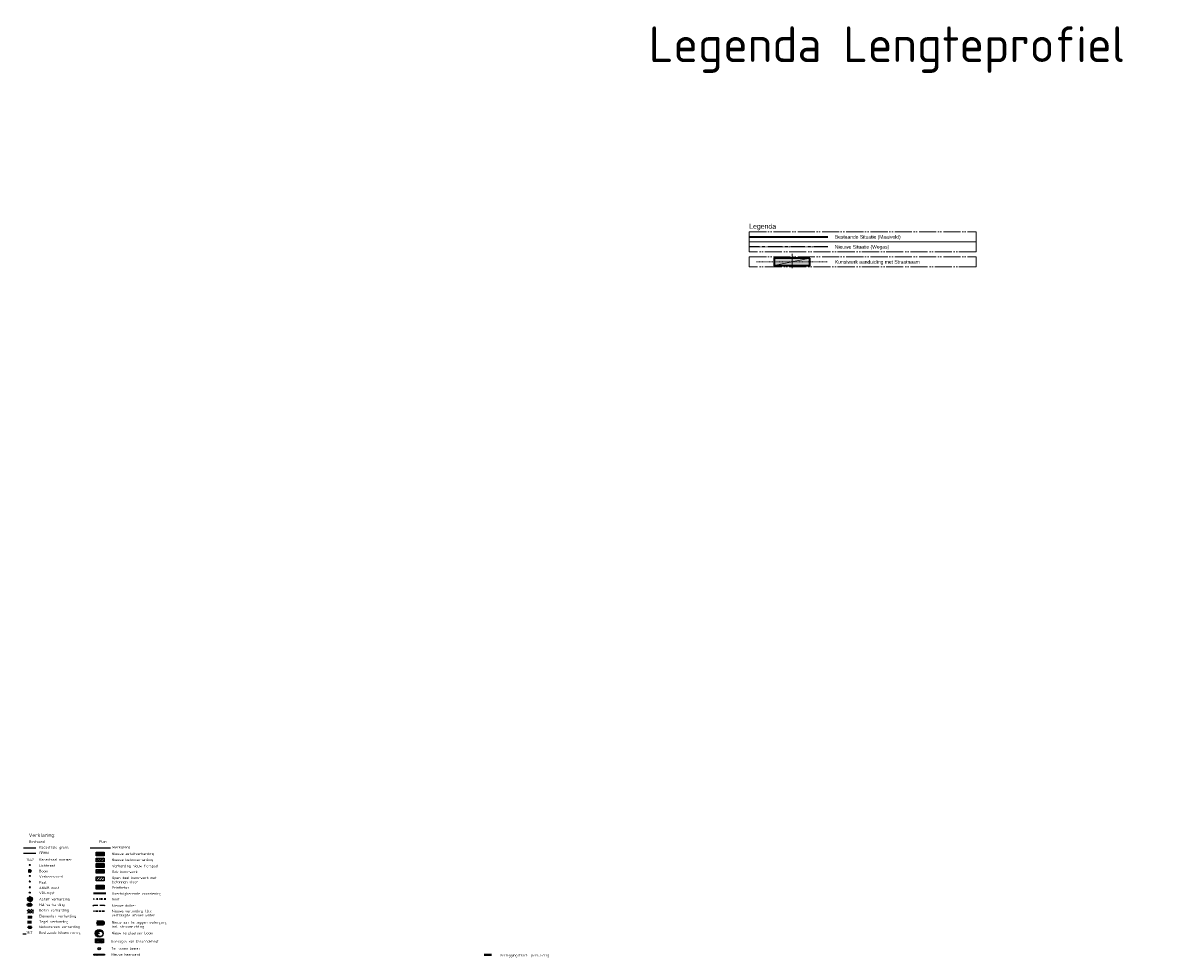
# Model space of a CAD drawing. Extents: x 100296 to 107772, y 404875 to 408930.
# Tile 95 of 97: x 105318 to 106113, y 408276 to 408930. Entities that reach past the tile are written whole.
import ezdxf
from ezdxf.enums import TextEntityAlignment as Align

# ---------------------------------------------------------------- set-up
doc = ezdxf.new("R2010")
doc.units = 0
for name, pattern in [('50kanaal', [1, 0.5, -0.5]), ('AM-AS', [16, 10, -2, 2, -2]), ('B0402', [9.375, 6.25, -3.125]), ('B0703', [4.6875, 3.125, -1.5625]), ('DIVIDE', [1.25, 0.5, -0.25, 0, -0.25, 0, -0.25]), ('HIDDEN', [2, 1, -1]), ('rtwphantom50', [17, 12, -1.5, 0.25, -1.5, 0.25, -1.5])]:
    doc.linetypes.add(name, pattern=pattern)
for name, color, linetype, lineweight in [('b-we-gw-maaiveld-gd', 93, 'Continuous', 18), ('gr-nw-f2dl400_80', 1, 'f2dl40080', 35), ('n-we-am-as-g', 10, 'AM-AS', 18), ('n-we-am-as-gd', 10, 'AM-AS', 25), ('n-we-gr-boom_groep-g', 92, 'ENV-L13', 35), ('n-we-gw-grondwerk_watergang-g', 170, 'Continuous', 35), ('n-we-kw-kunstwerk-a', 253, 'Continuous', 18), ('n-we-kw-kunstwerk-g', 170, 'Continuous', 35), ('to-xx-t25_2000', 7, 'Continuous', 25), ('wh-nw-goot', 4, 'DIVIDE', 35), ('x-xx-al-legenda-t70', 210, 'Continuous', 70), ('x-xx-al-tekenblad-t50-', 4, 'Continuous', 50), ('x-xx-al-tekenblad_verklaring-g', 7, 'Continuous', 18), ('x-xx-al-tekenblad_verklaring-t25', 7, 'Continuous', 25)]:
    doc.layers.add(name, color=color, linetype=linetype, lineweight=lineweight)
for name, color, linetype in [('n-xx-gw-waterlijn-gd', 161, 'Continuous'), ('TDNA----_keerwand', 254, 'Continuous'), ('TDNA----_main_road_asphalt', 251, 'Continuous'), ('TDNA----_nw boom', 94, 'Continuous'), ('TDNA----_nw fietspad', 254, 'Continuous'), ('TDNA----_stroomrichting', 160, 'Continuous'), ('TDNA3100_beton', 251, 'Continuous'), ('TDNA3100_printbeton', 8, 'Continuous'), ('TDNA6100_legenda', 1, 'Continuous'), ('TDNL----_bossages', 71, 'Continuous'), ('TDNL----_keerwand', 1, 'Continuous'), ('TDNL----_nw boom', 84, 'Continuous'), ('TDNL----_plangrens', 4, 'ENV-L14'), ('TDNL----_rooien', 10, 'Continuous'), ('TDNL----_stroomrichting', 170, 'Continuous'), ('TDNL----_verlegging k&', 252, 'B0402'), ('TDNL5200_duikers', 2, 'B0703'), ('TDNL6100_legenda', 7, 'Continuous'), ('TDNT6100_legenda', 3, 'Continuous')]:
    doc.layers.add(name, color=color, linetype=linetype)
doc.layers.add('x-xx-al-hulplijn-g', color=50, linetype='Continuous', lineweight=35, plot=False)
doc.styles.add('ENV-P', font='ISOCP.SHX')
doc.styles.add('NLCS-ISO-M1000-T70', font='NLCS-ISO.ttf', dxfattribs={"height": 7})
doc.styles.add('rtw_iso', font='iso-rtw.shx')
doc.linetypes.add('ENV-L13', pattern='A,12.5,-1.25,[144,env-shp.shx,S=0.125,R=0,X=0,Y=0],-1.25', length=15)
doc.linetypes.add('ENV-L14', pattern='A,12.5,-1.25,[144,env-shp.shx,S=0.125,R=0,X=0,Y=0.75],-1.25', length=15)
doc.linetypes.add('f2dl40080', pattern='A,2,-1,[168,RTW.shx,S=0.5,R=0,X=0,Y=0],-1', length=4)
pattern_1 = [(45, (0, 0), (-0.8838834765, 0.8838834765), []), (135, (0, 0), (-0.8838834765, -0.8838834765), [])]

# ---------------------------------------------------------------- blocks, each defined once
blk = doc.blocks.new('Verklaring_lijn_2000')
at = {"layer": 'x-xx-al-hulplijn-g', "linetype": 'rtwphantom50', "lineweight": 0, "ltscale": 2}
blk.add_lwpolyline([(0, 0), (317.8, 0), (317.8, -14), (0, -14)], close=True, dxfattribs=at)
at = {"layer": 'x-xx-al-hulplijn-g', "linetype": '50kanaal', "lineweight": 0, "ltscale": 2}
blk.add_lwpolyline([(10, -7), (110, -7)], dxfattribs=at)
at = {"layer": 'x-xx-al-tekenblad_verklaring-t25', "style": 'rtw_iso'}
blk.add_attdef('OMSCHRIJVING_VAN_DE_LIJN', text='', height=5, dxfattribs=at).set_placement((120, -7), align=Align.MIDDLE_LEFT)
blk = doc.blocks.new('nw boom')
at = {"layer": 'TDNA----_nw boom'}
h = blk.add_hatch(dxfattribs=at)
h.set_pattern_fill('ENV-A59', color=254, scale=0.1)
h.set_pattern_definition([(0, (0, 0), (0.05, 0.1), [0, -0.1])])
h.paths.add_polyline_path([(2.8, -0.32, -0.056269), (2.75, -0.75, 0.071071), (2.86, 0.01, 1), (-2.6, 0.01, 0.750383), (2.43, -1.45, -0.727591), (-1.07, -0.32, -1)])
at = {"layer": 'TDNL----_nw boom'}
for centre, radius in [((0.13, 0.01), 2.73), ((0.87, -0.32), 1.93), ((0, 0), 0.301)]:
    blk.add_circle(centre, radius, dxfattribs=at)
blk = doc.blocks.new('051bm002')
at = {"layer": 'TDNL----_rooien', "const_width": 0.15, "flags": 128}
for points in [[(-1.125, -1.125), (1.125, 1.125)], [(-1.125, 1.125), (1.125, -1.125)]]:
    blk.add_lwpolyline(points, dxfattribs=at)
at = {"layer": 'TDNL----_rooien'}
for radius in [0.853, 0.703]:
    blk.add_circle((0, 0), radius, dxfattribs=at)
blk = doc.blocks.new('stroomrichting')
at = {"layer": 'TDNA----_stroomrichting'}
h = blk.add_hatch(color=256, dxfattribs=at)
h.dxf.hatch_style = 1
h.paths.add_polyline_path([(-4.8, 1.7), (0, 0), (-4.8, -1.7)])
at = {"layer": 'TDNL----_stroomrichting'}
blk.add_lwpolyline([(-4.8, 1.7), (0, 0), (0, 0), (-4.8, -1.7)], close=True, dxfattribs=at)

msp = doc.modelspace()

# ---------------------------------------------------------------- hatches: boundary and pattern name
at = {"layer": 'n-we-kw-kunstwerk-a'}
h = msp.add_hatch(color=256, dxfattribs=at)
h.dxf.hatch_style = 1
h.paths.add_polyline_path([(105844.779, 408765.137), (105844.779, 408760.137), (105869.779, 408760.137), (105869.779, 408765.137)])
h = msp.add_hatch(dxfattribs=at)
h.set_pattern_fill('ENV-A01', color=256)
h.set_pattern_definition([(60, (0, -4.0224), (-0.8660254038, 0.5), []), (120, (0, -4.0224), (-0.8660254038, -0.5), [])])
h.paths.add_polyline_path([(105375.361, 408334.393), (105375.361, 408337.067), (105369.83, 408337.067), (105369.83, 408334.393)])
h = msp.add_hatch(dxfattribs=at)
h.set_pattern_fill('ANSI31', color=256, scale=10)
h.set_pattern_definition([(45, (0, -5.1116), (-0.8838834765, 0.8838834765), [])])
h.paths.add_polyline_path([(105375.361, 408329.156), (105375.361, 408331.83), (105369.83, 408331.83), (105369.83, 408329.156)])
at = {"layer": 'n-xx-gw-waterlijn-gd'}
h = msp.add_hatch(color=256, dxfattribs=at)
h.dxf.hatch_style = 1
h.paths.add_polyline_path([(105370.218, 408299.895), (105374.199, 408299.895), (105374.199, 408299.221), (105370.218, 408299.221)])
at = {"layer": 'TDNA----_keerwand'}
h = msp.add_hatch(color=256, dxfattribs=at)
h.dxf.hatch_style = 1
h.paths.add_polyline_path([(105368.095, 408277.868), (105375.623, 408277.868), (105375.623, 408277.131), (105368.095, 408277.131)])
at = {"layer": 'TDNA----_main_road_asphalt'}
msp.add_hatch(color=256, dxfattribs=at).paths.add_polyline_path([(105369.83, 408349.259), (105375.361, 408349.259), (105375.361, 408346.585), (105369.83, 408346.585)])
at = {"layer": 'TDNA----_nw fietspad'}
h = msp.add_hatch(color=256, dxfattribs=at)
h.dxf.hatch_style = 1
h.paths.add_polyline_path([(105369.83, 408341.215), (105375.361, 408341.215), (105375.361, 408338.54), (105369.83, 408338.54)])
at = {"layer": 'TDNA3100_beton'}
h = msp.add_hatch(dxfattribs=at)
h.set_pattern_fill('ANSI37', color=256, scale=10)
h.set_pattern_definition(pattern_1)
h.paths.add_polyline_path([(105369.83, 408345.112), (105375.361, 408345.112), (105375.361, 408342.438), (105369.83, 408342.438)])
at = {"layer": 'TDNA3100_printbeton'}
h = msp.add_hatch(dxfattribs=at)
h.set_pattern_fill('ENV-A08', color=256, scale=0.332203, style=0)
h.set_pattern_definition([(0, (-80914.41115, 5677.50433), (0, 0.45677964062), [0.332203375, -0.12457626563]), (90, (-80914.41115, 5677.50433), (-0.45677964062, 3e-17), [0.332203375, -0.12457626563])])
h.paths.add_polyline_path([(105369.83, 408326.047), (105375.361, 408326.047), (105375.361, 408323.373), (105369.83, 408323.373)])
at = {"layer": 'TDNA6100_legenda', "linetype": 'Continuous'}
h = msp.add_hatch(dxfattribs=at)
h.set_pattern_fill('ANSI37', color=8, scale=10)
h.set_pattern_definition(pattern_1)
h.paths.add_polyline_path([(105325.929, 408309.333), (105321.517, 408309.333), (105321.517, 408306.506), (105325.929, 408306.506)])
at = {"layer": 'TDNL----_bossages'}
h = msp.add_hatch(dxfattribs=at)
h.set_pattern_fill('ENV-A30', color=256)
h.set_pattern_definition([(45, (-0.5028, -14.8895), (-0.6222539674, 0.6222539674), []), (45, (-0.5028, -11.7782), (-3.111269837, 3.111269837), [1, -0.6]), (17, (-0.5028, -14.8895), (0.5157491, 1.5965521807), [0, -1.632, -0.924, 0, -1.344]), (48, (-0.5028, -14.8895), (-0.3683115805, 1.623436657), [0, -1.616, 0, -1.648, 0, -1.328]), (71, (-0.5028, -14.8895), (-0.9582315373, 1.345261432), [0, -1.6, 0, -0.96, -1.316])])
h.paths.add_polyline_path([(105369.327, 408288.406), (105374.858, 408288.406), (105374.858, 408285.732), (105369.327, 408285.732)])
at = {"layer": 'TDNL----_keerwand'}
h = msp.add_hatch(dxfattribs=at)
h.set_pattern_fill('ANSI32', color=256, scale=2)
h.set_pattern_definition([(45, (0.023, -27.5677), (-0.5303300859, 0.5303300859), []), (45, (0.37656, -27.5677), (-0.5303300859, 0.5303300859), [])])
h.paths.add_polyline_path([(105368.095, 408277.868), (105375.623, 408277.868), (105375.623, 408277.131), (105368.095, 408277.131)])

# ---------------------------------------------------------------- linework, layer by layer
at = {"layer": 'b-we-gw-maaiveld-gd', "color": 93, "linetype": 'Continuous', "lineweight": 35, "ltscale": 2, "flags": 128}
msp.add_lwpolyline([(105827.279, 408780.137), (105882.279, 408780.137)], dxfattribs=at)
at = {"layer": 'gr-nw-f2dl400_80', "ltscale": 0.5, "flags": 128}
msp.add_lwpolyline([(105376.486, 408320.153), (105367.89, 408320.153)], dxfattribs=at)
at = {"layer": 'n-we-am-as-g', "flags": 128}
msp.add_lwpolyline([(105857.279, 408758.137), (105857.279, 408770.137)], dxfattribs=at)
at = {"layer": 'n-we-am-as-gd', "flags": 128}
msp.add_lwpolyline([(105882.279, 408773.137), (105827.279, 408773.137)], dxfattribs=at)
at = {"layer": 'n-we-gw-grondwerk_watergang-g', "flags": 128}
msp.add_lwpolyline([(105370.218, 408300.895), (105374.199, 408300.895, -0.4142136), (105375.199, 408299.895), (105375.199, 408299.221, -0.4142136), (105374.199, 408298.221), (105370.218, 408298.221)], format="xyb", dxfattribs=at)
at = {"layer": 'n-we-kw-kunstwerk-a', "flags": 128}
msp.add_lwpolyline([(105844.779, 408760.137), (105869.779, 408765.137)], dxfattribs=at)
at = {"layer": 'n-we-kw-kunstwerk-g', "flags": 128}
msp.add_lwpolyline([(105869.779, 408765.137), (105844.779, 408765.137), (105844.779, 408760.137), (105869.779, 408760.137)], close=True, dxfattribs=at)
at = {"layer": 'n-xx-gw-waterlijn-gd', "ltscale": 0.1, "flags": 128}
msp.add_lwpolyline([(105370.218, 408299.895), (105374.199, 408299.895), (105374.199, 408299.221), (105370.218, 408299.221), (105370.218, 408299.895)], dxfattribs=at)
at = {"layer": 'TDNA6100_legenda', "color": 8, "linetype": 'Continuous'}
for p, q in [((105321.456, 408316.753), (105323.583, 408318.118)), ((105321.46, 408316.524), (105324.393, 408314.894)), ((105324.273, 408317.742), (105321.516, 408315.985)), ((105325.043, 408315.428), (105321.739, 408317.275)), ((105323.772, 408314.46), (105321.742, 408315.587)), ((105321.906, 408315.311), (105325.074, 408317.352)), ((105322.545, 408317.7), (105325.44, 408316.093)), ((105325.438, 408316.657), (105322.651, 408314.855)), ((105325.411, 408316.89), (105323.239, 408318.102)), ((105323.29, 408314.463), (105325.186, 408315.687)), ((105321.726, 408312.315), (105321.188, 408312.583)), ((105321.188, 408312.583), (105321.194, 408312.047)), ((105321.194, 408312.047), (105321.726, 408312.315)), ((105321.905, 408312.755), (105322.441, 408313.026)), ((105322.441, 408313.026), (105321.906, 408313.28)), ((105321.906, 408313.28), (105321.909, 408312.758)), ((105321.911, 408311.861), (105321.909, 408311.34)), ((105322.445, 408312.312), (105321.91, 408312.576)), ((105321.91, 408312.576), (105321.913, 408312.047)), ((105322.452, 408311.601), (105321.911, 408311.861)), ((105321.913, 408311.329), (105322.452, 408311.601)), ((105321.916, 408312.044), (105322.445, 408312.312)), ((105322.618, 408313.299), (105322.613, 408312.758)), ((105322.613, 408312.758), (105323.152, 408313.023)), ((105322.618, 408312.58), (105322.613, 408312.048)), ((105323.163, 408311.605), (105322.615, 408311.858)), ((105322.615, 408311.858), (105322.617, 408311.333)), ((105322.617, 408312.04), (105323.156, 408312.312)), ((105323.152, 408313.023), (105322.618, 408313.299)), ((105323.156, 408312.312), (105322.618, 408312.58)), ((105322.621, 408311.33), (105323.163, 408311.605)), ((105323.324, 408312.048), (105323.867, 408312.313)), ((105323.863, 408313.031), (105323.325, 408313.299)), ((105323.325, 408313.299), (105323.327, 408312.763)), ((105323.867, 408312.313), (105323.329, 408312.574)), ((105323.329, 408312.574), (105323.331, 408312.052)), ((105323.331, 408312.756), (105323.863, 408313.031)), ((105323.871, 408311.609), (105323.337, 408311.866)), ((105323.337, 408311.866), (105323.343, 408311.352)), ((105323.339, 408311.337), (105323.871, 408311.609)), ((105324.044, 408311.874), (105324.043, 408311.356)), ((105324.593, 408311.602), (105324.044, 408311.874)), ((105324.051, 408313.306), (105324.046, 408312.774)), ((105324.046, 408312.763), (105324.581, 408313.042)), ((105324.051, 408312.588), (105324.05, 408312.059)), ((105324.05, 408312.056), (105324.582, 408312.317)), ((105324.581, 408313.042), (105324.051, 408313.306)), ((105324.582, 408312.317), (105324.051, 408312.588)), ((105324.054, 408311.341), (105324.593, 408311.602)), ((105324.77, 408312.592), (105324.765, 408312.056)), ((105325.304, 408312.313), (105324.77, 408312.592)), ((105324.772, 408312.049), (105325.304, 408312.313)), ((105321.765, 408300.944), (105324.616, 408300.95)), ((105324.623, 408300.373), (105321.765, 408300.37)), ((105321.775, 408299.787), (105324.62, 408299.805)), ((105321.989, 408303.177), (105324.852, 408303.172)), ((105321.996, 408304.309), (105324.849, 408304.319)), ((105324.842, 408303.737), (105322.003, 408303.736)), ((105322.046, 408301.222), (105322.062, 408299.514)), ((105322.282, 408304.317), (105322.286, 408303.741)), ((105322.282, 408303.185), (105322.284, 408302.895)), ((105322.637, 408299.511), (105322.618, 408301.216)), ((105322.847, 408304.591), (105322.855, 408304.313)), ((105322.848, 408303.745), (105322.852, 408303.18)), ((105323.195, 408301.223), (105323.205, 408299.509)), ((105323.416, 408302.889), (105323.413, 408303.184)), ((105323.421, 408303.746), (105323.42, 408304.317)), ((105323.757, 408301.226), (105323.765, 408299.515)), ((105323.982, 408304.602), (105323.99, 408304.312)), ((105323.994, 408303.733), (105323.99, 408303.174)), ((105324.339, 408299.536), (105324.326, 408301.224)), ((105324.557, 408304.322), (105324.558, 408303.738)), ((105324.565, 408303.167), (105324.565, 408302.892)), ((105320.84, 408291.751), (105318.358, 408291.751)), ((105322.072, 408296.48), (105322.068, 408296.912)), ((105322.496, 408296.48), (105322.072, 408296.48)), ((105322.703, 408296.484), (105322.699, 408296.916)), ((105322.708, 408297.123), (105322.703, 408297.555)), ((105323.128, 408296.484), (105322.703, 408296.484)), ((105323.132, 408297.123), (105322.708, 408297.123)), ((105322.718, 408295.847), (105322.714, 408296.279)), ((105323.143, 408295.847), (105322.718, 408295.847)), ((105323.343, 408297.127), (105323.339, 408297.559)), ((105323.768, 408297.127), (105323.343, 408297.127)), ((105323.347, 408296.488), (105323.343, 408296.92)), ((105323.772, 408296.488), (105323.347, 408296.488)), ((105323.352, 408295.849), (105323.348, 408296.281)), ((105323.776, 408295.849), (105323.352, 408295.849)), ((105323.994, 408297.129), (105323.99, 408297.561)), ((105323.996, 408296.49), (105323.99, 408296.918)), ((105324.419, 408297.129), (105323.994, 408297.129)), ((105324.419, 408296.495), (105323.996, 408296.49)), ((105324, 408295.854), (105323.996, 408296.285)), ((105324.425, 408295.854), (105324, 408295.854)), ((105324.643, 408296.495), (105324.639, 408296.926)), ((105325.067, 408296.495), (105324.643, 408296.495))]:
    msp.add_line(p, q, dxfattribs=at)
at = {"layer": 'TDNL----_keerwand'}
msp.add_lwpolyline([(105368.095, 408277.868), (105375.623, 408277.868), (105375.623, 408277.131), (105368.095, 408277.131)], close=True, dxfattribs=at)
at = {"layer": 'TDNL----_plangrens', "ltscale": 0.5}
msp.add_line((105365.687, 408352.32), (105379.78, 408352.32), dxfattribs=at)
at = {"layer": 'TDNL----_verlegging k&', "ltscale": 0.5, "const_width": 1.5, "flags": 128}
msp.add_lwpolyline([(105646.907, 408277.288), (105641.375, 408277.288)], dxfattribs=at)
at = {"layer": 'TDNL5200_duikers', "linetype": 'HIDDEN', "flags": 128}
for points in [[(105367.464, 408311.358), (105368.004, 408311.794)], [(105367.609, 408312.311), (105368.072, 408311.794)]]:
    msp.add_lwpolyline(points, dxfattribs=at)
at = {"layer": 'TDNL5200_duikers', "flags": 128}
for points in [[(105375.608, 408311.754), (105368.072, 408311.794)], [(105375.961, 408312.085), (105375.608, 408311.754)], [(105375.938, 408311.401), (105375.608, 408311.754)]]:
    msp.add_lwpolyline(points, dxfattribs=at)
at = {"layer": 'TDNL5200_duikers', "ltscale": 0.5, "flags": 128}
for points in [[(105375.608, 408307.865), (105368.072, 408307.904)], [(105375.608, 408307.609), (105368.072, 408307.648)]]:
    msp.add_lwpolyline(points, dxfattribs=at)
at = {"layer": 'TDNL6100_legenda', "color": 10}
msp.add_line((105318.971, 408352.31), (105327.651, 408352.31), dxfattribs=at)
at = {"layer": 'TDNL6100_legenda', "color": 252}
msp.add_line((105318.971, 408348.411), (105327.651, 408348.411), dxfattribs=at)
at = {"layer": 'TDNL6100_legenda', "color": 8, "linetype": 'Continuous'}
for p, q in [((105323.794, 408340.242), (105322.794, 408340.242)), ((105323.644, 408339.892), (105322.944, 408340.592)), ((105322.944, 408339.892), (105323.644, 408340.592)), ((105323.294, 408340.742), (105323.294, 408339.742)), ((105323.296, 408328.818), (105322.946, 408328.818))]:
    msp.add_line(p, q, dxfattribs=at)
at = {"layer": 'TDNL6100_legenda', "color": 1}
for points in [[(105369.83, 408349.259), (105375.361, 408349.259), (105375.361, 408346.585), (105369.83, 408346.585)], [(105369.83, 408345.112), (105375.361, 408345.112), (105375.361, 408342.438), (105369.83, 408342.438)], [(105369.83, 408341.215), (105375.361, 408341.215), (105375.361, 408338.54), (105369.83, 408338.54)], [(105369.83, 408337.067), (105375.361, 408337.067), (105375.361, 408334.393), (105369.83, 408334.393)], [(105369.83, 408331.83), (105375.361, 408331.83), (105375.361, 408329.156), (105369.83, 408329.156)], [(105369.83, 408326.047), (105375.361, 408326.047), (105375.361, 408323.373), (105369.83, 408323.373)], [(105369.327, 408288.406), (105374.858, 408288.406), (105374.858, 408285.732), (105369.327, 408285.732)]]:
    msp.add_lwpolyline(points, close=True, dxfattribs=at)
at = {"layer": 'TDNL6100_legenda', "color": 8, "linetype": 'Continuous', "flags": 128}
for points in [[(105323.093, 408336.618), (105322.905, 408336.806), (105322.717, 408336.806), (105322.529, 408336.618), (105322.529, 408336.43), (105322.341, 408336.242), (105322.341, 408335.866), (105322.529, 408335.678)], [(105322.529, 408336.43), (105322.717, 408336.242)], [(105322.717, 408335.866), (105322.529, 408335.678), (105322.529, 408335.49), (105322.717, 408335.302), (105322.905, 408335.302)], [(105322.905, 408336.806), (105323.093, 408336.994), (105323.469, 408336.994), (105323.657, 408336.806), (105323.845, 408336.806), (105324.033, 408336.618), (105324.033, 408336.43)], [(105323.657, 408335.302), (105323.469, 408335.114), (105323.093, 408335.114), (105322.905, 408335.302), (105323.093, 408335.49)], [(105323.657, 408336.806), (105323.469, 408336.618)], [(105323.469, 408335.49), (105323.657, 408335.302), (105323.845, 408335.302), (105324.033, 408335.49), (105324.033, 408335.678)], [(105323.845, 408336.242), (105324.033, 408336.43), (105324.221, 408336.242), (105324.221, 408335.866), (105324.033, 408335.678), (105323.845, 408335.866)], [(105323.021, 408320.547), (105323.557, 408321.083)], [(105323.088, 408321.083), (105323.535, 408320.569)]]:
    msp.add_lwpolyline(points, dxfattribs=at)
for points in [[(105323.469, 408335.866), (105323.281, 408335.866), (105323.093, 408335.866), (105323.093, 408336.054), (105323.093, 408336.242), (105323.281, 408336.242), (105323.469, 408336.242), (105323.469, 408336.054)], [(105323.093, 408336.242), (105323.281, 408336.242), (105323.469, 408336.242), (105323.469, 408336.054), (105323.469, 408335.866), (105323.281, 408335.866), (105323.093, 408335.866), (105323.093, 408336.054)]]:
    msp.add_lwpolyline(points, close=True, dxfattribs=at)
at = {"layer": 'TDNL6100_legenda', "color": 8, "linetype": 'Continuous'}
msp.add_lwpolyline([(105322.783, 408324.397), (105323.783, 408324.386), (105323.29, 408325.092), (105322.783, 408324.397)], dxfattribs=at)
for centre, radius in [((105323.309, 408332.592), 0.375), ((105323.296, 408328.538), 0.28), ((105323.309, 408320.837), 0.375)]:
    msp.add_circle(centre, radius, dxfattribs=at)
at = {"layer": 'wh-nw-goot', "ltscale": 2, "flags": 128}
msp.add_lwpolyline([(105376.486, 408316.183), (105367.89, 408316.183)], dxfattribs=at)

# ---------------------------------------------------------------- block references
at = {"layer": 'n-we-gr-boom_groep-g'}
msp.add_blockref('nw boom', (105371.797, 408292.353), dxfattribs=at)
at = {"layer": 'TDNL----_rooien'}
msp.add_blockref('051bm002', (105371.961, 408281.684), dxfattribs=at)
at = {"layer": 'TDNL----_stroomrichting', "xscale": 0.3739775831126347, "yscale": 0.3739775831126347, "zscale": 0.3739775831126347, "rotation": 359.255513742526}
msp.add_blockref('stroomrichting', (105372.732, 408299.525), dxfattribs=at)
at = {"layer": 'x-xx-al-tekenblad_verklaring-g'}
ref = msp.add_blockref('Verklaring_lijn_2000', (105827.279, 408783.637), dxfattribs=dict(at, xscale=0.5, yscale=0.5, zscale=0.5))
ref.add_attrib('OMSCHRIJVING_VAN_DE_LIJN', 'Bestaande Situatie (Maaiveld)', dxfattribs={"layer": 'to-xx-t25_2000', "height": 2.5, "style": 'rtw_iso'}).set_placement((105887.279, 408780.137), align=Align.MIDDLE_LEFT)
ref = msp.add_blockref('Verklaring_lijn_2000', (105827.279, 408776.637), dxfattribs=dict(at, xscale=0.5, yscale=0.5, zscale=0.5))
ref.add_attrib('OMSCHRIJVING_VAN_DE_LIJN', 'Nieuwe Situatie (Wegas)', dxfattribs={"layer": 'to-xx-t25_2000', "height": 2.5, "style": 'rtw_iso'}).set_placement((105887.279, 408773.137), align=Align.MIDDLE_LEFT)
ref = msp.add_blockref('Verklaring_lijn_2000', (105827.279, 408766.137), dxfattribs=dict(at, xscale=0.5, yscale=0.5, zscale=0.5))
ref.add_attrib('OMSCHRIJVING_VAN_DE_LIJN', 'Kunstwerk aanduiding met Straatnaam', dxfattribs={"layer": 'to-xx-t25_2000', "height": 2.5, "style": 'rtw_iso'}).set_placement((105887.279, 408762.637), align=Align.MIDDLE_LEFT)

# ---------------------------------------------------------------- texts
at = {"layer": 'TDNA6100_legenda', "color": 8, "linetype": 'Continuous', "style": 'ENV-P'}
msp.add_text('18.7', height=1.75, dxfattribs=at).set_placement((105320.811, 408291.982))
at = {"layer": 'TDNT6100_legenda', "color": 4, "insert": (105322.622, 408362.402), "char_height": 2.5, "width": 35.1741, "attachment_point": 1, "style": 'ENV-P'}
msp.add_mtext('Verklaring:', dxfattribs=at)
at = {"layer": 'TDNT6100_legenda', "color": 3, "char_height": 1.75, "width": 10.0072, "attachment_point": 1, "style": 'ENV-P'}
for s, insert in [('Bestaand', (105322.814, 408357.464)), ('Plan', (105371.895, 408357.464))]:
    msp.add_mtext(s, dxfattribs=dict(at, insert=insert))
at = {"layer": 'TDNT6100_legenda', "color": 2, "char_height": 1.75, "attachment_point": 1, "style": 'ENV-P'}
for s, insert, width in [('GBKN', (105329.868, 408349.576), 32.64), ('Kadastrale grens', (105329.868, 408353.475), 32.64), ('Werkgrens', (105380.922, 408353.582), 35.63121), ('Nieuwe asfaltverharding', (105380.863, 408348.917), 35.63121), ('Kadastraal nummer', (105329.868, 408344.891), 22.7334), ('Lichtmast', (105329.868, 408340.75), 10.0072), ('Verharding nieuw fietspad', (105380.922, 408340.406), 35.63121), ('Nieuwe betonverharding', (105380.863, 408344.77), 35.63121), ('Verkeersbord', (105329.868, 408332.975), 10.0072), ('Boom', (105329.868, 408336.863), 10.0072), ('Open deel kunstwerk met betonnen vloer', (105380.922, 408332.11), 30.70324), ('Dek kunstwerk', (105380.922, 408336.258), 30.70324), ('ANWB mast', (105329.868, 408325.041), 39.15525), ('Paal', (105329.868, 408328.928), 10.0072), ('VRI-mast', (105329.868, 408321.52), 39.15525), ('Asfalt verharding', (105329.868, 408317.169), 18.68224), ('Voertuigkerende voorziening ', (105380.759, 408321.111), 45.56), ('Goot', (105380.759, 408317.141), 45.56), ('Beton verharding', (105329.868, 408309.395), 19.23789), ('Halfverharding', (105329.868, 408313.282), 10.01), ('Nieuwe verbinding t.b.v. vertraagde afvoer water', (105380.733, 408308.828), 29.49625), ('Nieuwe duiker', (105380.733, 408312.718), 29.49625), ('Tegel verharding', (105329.868, 408301.46), 39.16), ('Elementen verharding', (105329.868, 408305.347), 34.9046), ('Nieuw aan te leggen watergang incl. stroomrichting', (105380.759, 408300.901), 31.33162), ('Bestaande kilometrering', (105329.831, 408293.69), 28.07914), ('Natuursteen verharding', (105329.868, 408297.776), 39.16), ('Nieuw te plaatsen boom', (105380.625, 408293.444), 45.1838), ('Te rooien bomen', (105380.419, 408282.664), 45.1838)]:
    msp.add_mtext(s, dxfattribs=dict(at, insert=insert, width=width))
at = {"layer": 'TDNT6100_legenda', "color": 1, "insert": (105320.964, 408344.916), "char_height": 1.75, "width": 39.16, "attachment_point": 1, "style": 'ENV-P'}
msp.add_mtext('1442', dxfattribs=at)
at = {"layer": 'TDNT6100_legenda', "color": 2, "char_height": 1.7, "width": 50.68923, "attachment_point": 1, "line_spacing_factor": 0.9, "style": 'ENV-P'}
for s, insert in [('Printbeton ', (105380.922, 408325.269)), ('Bossages van Essenhakhout', (105380.419, 408287.628)), ('Nieuwe keerwand', (105380.419, 408278.379)), ('Verleggingstracé  persleiding', (105652.467, 408277.847))]:
    msp.add_mtext(s, dxfattribs=dict(at, insert=insert))
at = {"layer": 'x-xx-al-legenda-t70', "style": 'NLCS-ISO-M1000-T70'}
msp.add_text('Legenda Lengteprofiel', height=25, dxfattribs=at).set_placement((105756.944, 408902.535))
at = {"layer": 'x-xx-al-tekenblad-t50-', "style": 'rtw_iso'}
msp.add_text('Legenda', height=3.5, dxfattribs=at).set_placement((105827.279, 408787.539), align=Align.MIDDLE_LEFT)

doc.saveas('drawing.dxf')
